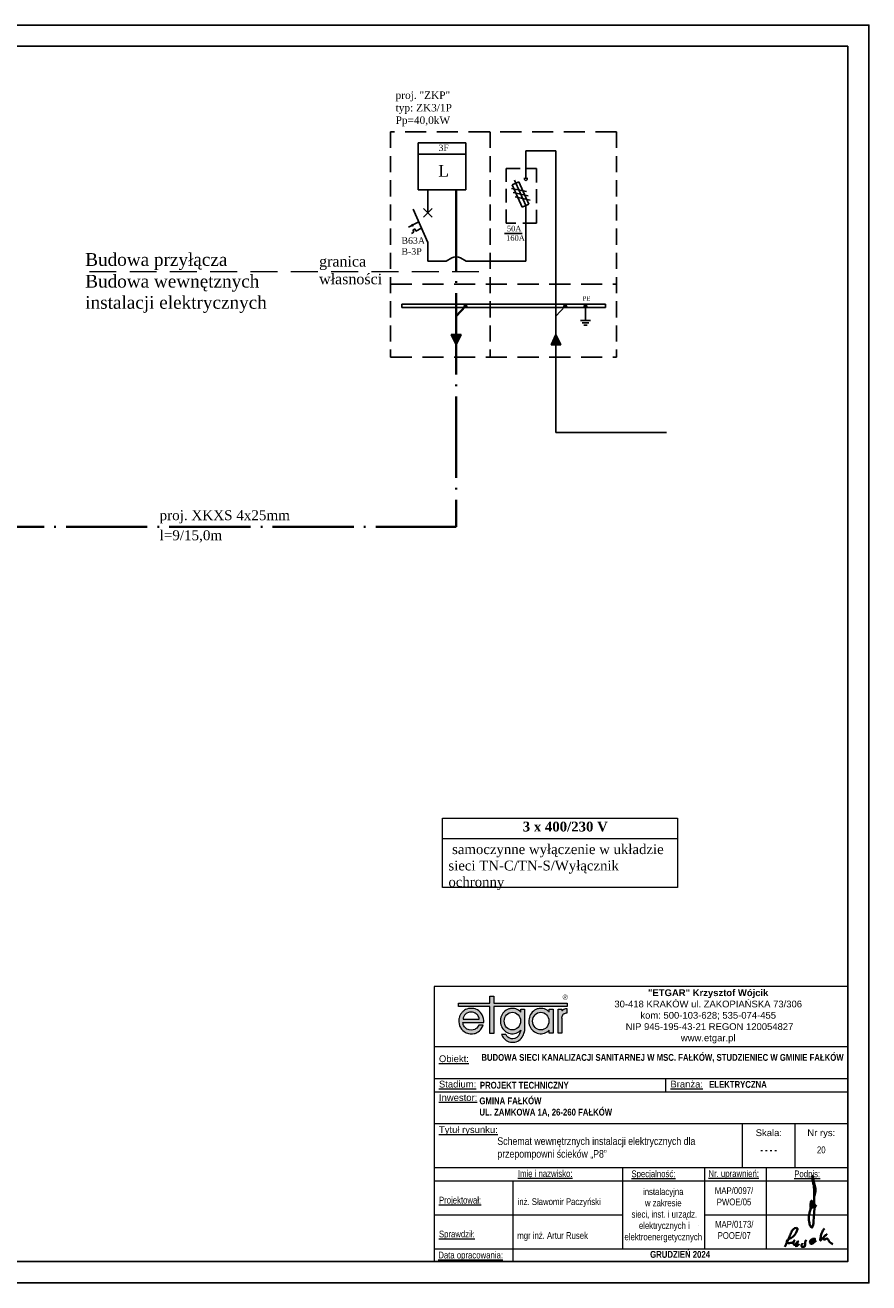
# Paper-space layout 'Arkusz1' of a CAD drawing. Header units: millimetres. Extents: x 36 to 814, y 368 to 665.
# Tile 2 of 2: x 257 to 456, y 368 to 665. Entities that reach past the tile are written whole.
import ezdxf

# ---------------------------------------------------------------- set-up
doc = ezdxf.new("R2010")
doc.units = ezdxf.units.MM
for name, pattern in [('ACAD_ISO04W100', [30.5, 24, -3, 0.5, -3]), ('CONTINU', [0]), ('DASHED', [19.05, 12.7, -6.35]), ('DASHED2', [0.375, 0.25, -0.125])]:
    doc.linetypes.add(name, pattern=pattern)
doc.layers.add('01_tabelka', color=7, linetype='Continuous')
doc.layers.add('Inst. zalicznikowa', color=155, linetype='Continuous')
for name, color, linetype, lineweight in [('_00_Formatka', 7, 'Continuous', 9), ('_00_Podpisy elektroniczne', 250, 'Continuous', 5), ('Linie odnośniki', 30, 'Continuous', 0), ('Przewody zasilające', 151, 'Continuous', 40), ('Tabelki - ramki', 221, 'Continuous', 0), ('Tekst tabelki uwagi', 15, 'Continuous', 0)]:
    doc.layers.add(name, color=color, linetype=linetype, lineweight=lineweight)
doc.styles.add('Arial Narrow', font='arial.ttf')
doc.styles.add('Opisowy', font='arial.ttf')
doc.styles.get("Standard").update_dxf_attribs({"font": 'times.ttf', "height": 2.5})
doc.styles.add('TABELA', font='romans.shx', dxfattribs={"height": 2})
doc.styles.add('ZWYKŁY', font='times.ttf', dxfattribs={"height": 3})

# ---------------------------------------------------------------- blocks, each defined once
blk = doc.blocks.new('A$C24AC0CAE')
blk.add_hatch(color=3).paths.add_polyline_path([(25.67, 9.23), (8.35, 9.23), (8.35, 10.93), (7.36, 10.93), (7.36, 9.23), (0, 9.23), (0, 8.48), (7.36, 8.48), (7.36, 2.1), (8.35, 2.1), (8.35, 8.48), (25.67, 8.48)])
at = {"lineweight": 18}
h = blk.add_hatch(color=256, dxfattribs=at)
h.paths.add_polyline_path([(4.95, 2.74), (5.13, 2.92), (5.32, 3.17), (5.56, 3.54), (5.71, 3.84), (5.78, 4.06), (4.79, 4.06), (4.63, 3.8), (4.45, 3.55), (4.26, 3.37), (4.01, 3.17), (3.83, 3.06), (3.45, 2.93), (3.05, 2.88), (2.5, 2.93), (2.27, 3), (1.96, 3.12), (1.78, 3.24), (1.52, 3.48), (1.34, 3.68), (1.22, 3.87), (1.17, 3.99), (1.1, 4.18), (1.04, 4.43), (1.01, 4.65), (5.96, 4.65), (5.95, 5.18), (5.87, 5.64), (5.75, 6.08), (5.57, 6.46), (5.4, 6.75), (5.17, 7.07), (4.8, 7.43), (4.48, 7.64), (4.09, 7.83), (3.87, 7.9), (3.58, 7.97), (3.09, 8), (2.75, 8), (2.3, 7.95), (1.94, 7.84), (1.64, 7.71), (1.4, 7.59), (1.22, 7.46), (1.09, 7.34), (0.97, 7.21), (0.84, 7.09), (0.73, 6.97), (0.66, 6.89), (0.53, 6.72), (0.41, 6.54), (0.34, 6.41), (0.27, 6.25), (0.22, 6.15), (0.17, 5.98), (0.09, 5.7), (0.06, 5.51), (0.03, 5.2), (0.02, 4.85), (0.09, 4.36), (0.18, 3.99), (0.28, 3.73), (0.4, 3.52), (0.53, 3.3), (0.66, 3.14), (0.78, 2.99), (0.97, 2.79), (1.28, 2.53), (1.53, 2.36), (1.81, 2.23), (2.07, 2.12), (2.31, 2.05), (2.69, 1.99), (3, 1.99), (3.3, 1.99), (3.67, 2.05), (3.89, 2.11), (4.05, 2.18), (4.32, 2.3), (4.63, 2.49)])
h.paths.add_polyline_path([(1.06, 5.48), (1.1, 5.75), (1.16, 5.93), (1.28, 6.22), (1.41, 6.4), (1.53, 6.53), (1.65, 6.65), (1.78, 6.77), (1.96, 6.9), (2.3, 7.02), (2.58, 7.09), (2.92, 7.14), (3.24, 7.09), (3.57, 7.03), (3.74, 6.96), (3.93, 6.89), (4.13, 6.76), (4.25, 6.65), (4.38, 6.54), (4.51, 6.4), (4.63, 6.19), (4.75, 5.95), (4.81, 5.78), (4.87, 5.63), (4.88, 5.48)], flags=16)
h = blk.add_hatch(color=256, dxfattribs=at)
edge = h.paths.add_edge_path()
edge.add_line((15.56, 7.84), (14.67, 7.84))
edge.add_line((14.67, 7.84), (14.67, 7.15))
edge.add_spline(control_points=[(14.67, 7.15), (14.6, 7.22), (14.52, 7.29), (14.08, 7.66), (13.64, 7.87), (13.02, 7.99), (12.85, 8), (12.69, 8), (12.4, 8), (12.12, 7.96), (11.41, 7.73), (11, 7.46), (10.35, 6.78), (10.11, 6.36), (9.84, 5.45), (9.81, 4.96), (9.97, 4.03), (10.15, 3.58), (10.7, 2.81), (11.07, 2.5), (11.91, 2.08), (12.39, 1.99), (13.33, 2.05), (13.79, 2.2), (14.36, 2.58), (14.52, 2.71), (14.67, 2.87)], knot_values=[5.520049, 5.520049, 5.520049, 5.520049, 5.626987, 5.626987, 6.112202, 6.112202, 6.283185, 6.283185, 6.283185, 6.572803, 6.572803, 7.058019, 7.058019, 7.543234, 7.543234, 8.028449, 8.028449, 8.513665, 8.513665, 8.99888, 8.99888, 9.484095, 9.484095, 9.969311, 9.969311, 10.188021, 10.188021, 10.188021, 10.188021], degree=3, periodic=0)
edge.add_line((14.68, 2.87), (14.63, 2.59))
edge.add_ellipse((12.73, 2.97), major_axis=(0, 2.09), ratio=0.923674, start_angle=136.5689, end_angle=259.5379, ccw=False)
edge.add_line((11.41, 1.46), (11.27, 1.63))
edge.add_line((11.27, 1.63), (11.2, 1.79))
edge.add_line((11.2, 1.79), (11.17, 1.87))
edge.add_line((11.17, 1.87), (10.15, 1.87))
edge.add_line((10.15, 1.87), (10.2, 1.67))
edge.add_spline(control_points=[(10.2, 1.67), (10.29, 1.49), (10.39, 1.32), (10.78, 0.78), (11.15, 0.47), (11.99, 0.06), (12.47, -0.03), (13.4, 0.04), (13.86, 0.2), (14.64, 0.73), (14.96, 1.09), (15.32, 1.77), (15.42, 2.05), (15.48, 2.35)], knot_values=[2.033718, 2.033718, 2.033718, 2.033718, 2.238106, 2.238106, 2.725025, 2.725025, 3.211944, 3.211944, 3.698864, 3.698864, 4.185783, 4.185783, 4.49503, 4.49503, 4.49503, 4.49503], degree=3, periodic=0)
edge.add_line((15.48, 2.35), (15.56, 2.85))
edge.add_line((15.56, 2.85), (15.56, 7.84))
edge = h.paths.add_edge_path(flags=16)
edge.add_ellipse((12.69, 5.01), major_axis=(0, 2.09), ratio=0.923674, start_angle=0, end_angle=360)
h = blk.add_hatch(color=256, dxfattribs=at)
edge = h.paths.add_edge_path()
edge.add_line((22.3, 7.84), (21.41, 7.84))
edge.add_line((21.41, 7.84), (21.41, 7.13))
edge.add_spline(control_points=[(21.41, 7.13), (21.33, 7.21), (21.25, 7.29), (20.81, 7.66), (20.37, 7.87), (19.74, 7.99), (19.58, 8), (19.41, 8)], knot_values=[5.512455, 5.512455, 5.512455, 5.512455, 5.626987, 5.626987, 6.112202, 6.112202, 6.283185, 6.283185, 6.283185, 6.283185], degree=3, periodic=0)
edge.add_spline(control_points=[(19.41, 8), (19.13, 8), (18.85, 7.96), (18.13, 7.73), (17.72, 7.46), (17.08, 6.78), (16.84, 6.36), (16.57, 5.45), (16.54, 4.96), (16.69, 4.03), (16.87, 3.58), (17.42, 2.81), (17.79, 2.5), (18.64, 2.08), (19.11, 1.99), (20.05, 2.05), (20.51, 2.2), (21.09, 2.58), (21.26, 2.72), (21.41, 2.88)], knot_values=[6.283185, 6.283185, 6.283185, 6.283185, 6.572803, 6.572803, 7.058019, 7.058019, 7.543234, 7.543234, 8.028449, 8.028449, 8.513665, 8.513665, 8.99888, 8.99888, 9.484095, 9.484095, 9.969311, 9.969311, 10.195609, 10.195609, 10.195609, 10.195609], degree=3, periodic=0)
edge.add_line((21.41, 2.88), (21.41, 2.15))
edge.add_line((21.41, 2.15), (22.3, 2.15))
edge.add_line((22.3, 2.15), (22.3, 7.84))
edge = h.paths.add_edge_path(flags=16)
edge.add_ellipse((19.41, 5.01), major_axis=(0, 2.09), ratio=0.923674, start_angle=0, end_angle=360)
blk.add_hatch(color=256, dxfattribs=at).paths.add_polyline_path([(25.37, 6.95), (25.67, 6.95), (25.67, 7.92), (25.25, 7.92), (25.03, 7.84), (24.89, 7.78), (24.78, 7.71), (24.68, 7.65), (24.6, 7.6), (24.52, 7.53), (24.45, 7.47), (24.39, 7.47), (24.39, 7.84), (23.5, 7.84), (23.5, 2.15), (24.39, 2.15), (24.39, 5.74), (24.47, 6.12), (24.61, 6.45), (24.73, 6.64), (24.82, 6.71), (24.92, 6.78), (25.06, 6.84), (25.24, 6.91)])
at = {"color": 3, "lineweight": 18}
for points in [[(7.36, 8.48), (0, 8.48), (0, 9.23), (7.36, 9.23)], [(7.36, 9.23), (7.36, 10.93), (8.35, 10.93), (8.35, 9.23)], [(8.35, 9.23), (25.67, 9.23), (25.67, 8.48), (8.35, 8.48)], [(8.35, 8.48), (8.35, 2.1), (7.36, 2.1), (7.36, 8.48)]]:
    blk.add_lwpolyline(points, dxfattribs=at)
at = {"lineweight": 18}
for points in [[(1.01, 4.65), (5.96, 4.65), (5.95, 5.18), (5.87, 5.64), (5.75, 6.08), (5.57, 6.46), (5.4, 6.75), (5.17, 7.07), (4.8, 7.43), (4.48, 7.64), (4.09, 7.83), (3.87, 7.9), (3.58, 7.97), (3.09, 8), (2.75, 8), (2.3, 7.95), (1.94, 7.84), (1.64, 7.71), (1.4, 7.59), (1.22, 7.46), (1.09, 7.34), (0.97, 7.21), (0.84, 7.09), (0.73, 6.97), (0.66, 6.89), (0.53, 6.72), (0.41, 6.54), (0.34, 6.41), (0.27, 6.25), (0.22, 6.15), (0.17, 5.98), (0.09, 5.7), (0.06, 5.51), (0.03, 5.2), (0.02, 4.85), (0.09, 4.36), (0.18, 3.99), (0.28, 3.73), (0.4, 3.52), (0.53, 3.3), (0.66, 3.14), (0.78, 2.99), (0.97, 2.79), (1.28, 2.53), (1.53, 2.36), (1.81, 2.23), (2.07, 2.12), (2.31, 2.05), (2.69, 1.99), (3, 1.99), (3.3, 1.99), (3.67, 2.05), (3.89, 2.11), (4.05, 2.18), (4.32, 2.3), (4.63, 2.49), (4.95, 2.74), (5.13, 2.92), (5.32, 3.17), (5.56, 3.54), (5.71, 3.84), (5.78, 4.06), (4.79, 4.06), (4.63, 3.8), (4.45, 3.55), (4.26, 3.37), (4.01, 3.17), (3.83, 3.06), (3.45, 2.93), (3.05, 2.88), (2.5, 2.93), (2.27, 3), (1.96, 3.12), (1.78, 3.24), (1.52, 3.48), (1.34, 3.68), (1.22, 3.87), (1.17, 3.99), (1.1, 4.18), (1.04, 4.43)], [(1.06, 5.48), (4.88, 5.48), (4.87, 5.63), (4.81, 5.78), (4.75, 5.95), (4.63, 6.19), (4.51, 6.4), (4.38, 6.54), (4.25, 6.65), (4.13, 6.76), (3.93, 6.89), (3.74, 6.96), (3.57, 7.03), (3.24, 7.09), (2.92, 7.14), (2.58, 7.09), (2.3, 7.02), (1.96, 6.9), (1.78, 6.77), (1.65, 6.65), (1.53, 6.53), (1.41, 6.4), (1.28, 6.22), (1.16, 5.93), (1.1, 5.75)]]:
    blk.add_lwpolyline(points, close=True, dxfattribs=at)
for points in [[(14.67, 7.15), (14.67, 7.84), (15.56, 7.84), (15.56, 2.85)], [(21.41, 7.13), (21.41, 7.84), (22.3, 7.84), (22.3, 2.15), (21.41, 2.15), (21.41, 2.88)], [(24.39, 5.74), (24.39, 2.15), (23.5, 2.15), (23.5, 7.84), (24.39, 7.84), (24.39, 7.47)], [(24.39, 5.74), (24.47, 6.12), (24.61, 6.45), (24.73, 6.64), (24.82, 6.71), (24.92, 6.78), (25.06, 6.84), (25.24, 6.91), (25.37, 6.95), (25.67, 6.95), (25.67, 7.92), (25.25, 7.92), (25.03, 7.84), (24.89, 7.78), (24.78, 7.71), (24.68, 7.65), (24.6, 7.6), (24.52, 7.53), (24.45, 7.47), (24.39, 7.47)], [(11.41, 1.46), (11.27, 1.63), (11.2, 1.79), (11.17, 1.87), (10.15, 1.87), (10.2, 1.67)], [(14.67, 2.85), (14.63, 2.59)], [(14.67, 2.85), (14.67, 2.87)], [(15.56, 2.85), (15.48, 2.35)]]:
    blk.add_lwpolyline(points, dxfattribs=at)
for centre in [(12.69, 5.01), (19.41, 5.01)]:
    blk.add_ellipse(centre, major_axis=(0, 2.09), ratio=0.923674, dxfattribs=at)
blk.add_ellipse((12.73, 2.97), major_axis=(0, 2.09), ratio=0.923674, start_param=2.383576, end_param=4.529791, dxfattribs=at)
for points, knots in [([(14.67, 7.15), (14.6, 7.22), (14.52, 7.29), (14.08, 7.66), (13.64, 7.87), (13.02, 7.99), (12.85, 8), (12.69, 8), (12.4, 8), (12.12, 7.96), (11.41, 7.73), (11, 7.46), (10.35, 6.78), (10.11, 6.36), (9.84, 5.45), (9.81, 4.96), (9.97, 4.03), (10.15, 3.58), (10.7, 2.81), (11.07, 2.5), (11.91, 2.08), (12.39, 1.99), (13.33, 2.05), (13.79, 2.2), (14.36, 2.58), (14.52, 2.71), (14.67, 2.87)], [5.520049, 5.520049, 5.520049, 5.520049, 5.626987, 5.626987, 6.112202, 6.112202, 6.283185, 6.283185, 6.283185, 6.572803, 6.572803, 7.058019, 7.058019, 7.543234, 7.543234, 8.028449, 8.028449, 8.513665, 8.513665, 8.99888, 8.99888, 9.484095, 9.484095, 9.969311, 9.969311, 10.188021, 10.188021, 10.188021, 10.188021]), ([(21.41, 7.13), (21.33, 7.21), (21.25, 7.29), (20.81, 7.66), (20.37, 7.87), (19.74, 7.99), (19.58, 8), (19.41, 8), (19.13, 8), (18.85, 7.96), (18.13, 7.73), (17.72, 7.46), (17.08, 6.78), (16.84, 6.36), (16.57, 5.45), (16.54, 4.96), (16.69, 4.03), (16.87, 3.58), (17.42, 2.81), (17.79, 2.5), (18.64, 2.08), (19.11, 1.99), (20.05, 2.05), (20.51, 2.2), (21.09, 2.58), (21.26, 2.72), (21.41, 2.88)], [5.512455, 5.512455, 5.512455, 5.512455, 5.626987, 5.626987, 6.112202, 6.112202, 6.283185, 6.283185, 6.283185, 6.572803, 6.572803, 7.058019, 7.058019, 7.543234, 7.543234, 8.028449, 8.028449, 8.513665, 8.513665, 8.99888, 8.99888, 9.484095, 9.484095, 9.969311, 9.969311, 10.195609, 10.195609, 10.195609, 10.195609]), ([(10.2, 1.67), (10.29, 1.49), (10.39, 1.32), (10.78, 0.78), (11.15, 0.47), (11.99, 0.06), (12.47, -0.03), (13.4, 0.04), (13.86, 0.2), (14.64, 0.73), (14.96, 1.09), (15.36, 1.85), (15.48, 2.23), (15.53, 2.63)], [2.033718, 2.033718, 2.033718, 2.033718, 2.238106, 2.238106, 2.725025, 2.725025, 3.211944, 3.211944, 3.698864, 3.698864, 4.185783, 4.185783, 4.593309, 4.593309, 4.593309, 4.593309])]:
    blk.add_open_spline(points, degree=3, knots=knots, dxfattribs=at)
blk = doc.blocks.new('Podpis Rusek')
at = {"color": 154, "lineweight": 40}
for points in [[(0, 0), (604, 1329), (846, 1875), (1364, 2237), (1484, 2185), (1456, 1978), (1294, 1599), (1036, 1265), (610, 983), (299, 788), (230, 644), (345, 454), (570, 426), (823, 483), (1018, 552), (1139, 782), (1082, 627), (1013, 397), (1047, 259), (1243, 293), (1433, 500), (1553, 667), (1387, 328), (1260, 207), (1271, 104), (1444, 138), (1691, 339)], [(4690, 2180), (4455, 1818), (4305, 1467), (4242, 1168), (4173, 880), (4178, 765), (4449, 1018), (4662, 1214), (4932, 1461), (4696, 1254), (4587, 1099), (4558, 938), (4639, 857), (4817, 909), (4984, 978), (5105, 886), (5191, 691), (5375, 507), (5559, 397), (5663, 323)], [(2503, 845), (2422, 495), (2411, 224), (2319, 17), (2129, -12), (1985, 58), (1973, 219), (2083, 397), (2088, 431)], [(2974, 529), (3331, 719), (3538, 845), (3561, 955), (3406, 960), (3182, 886), (3026, 742), (2963, 546), (3032, 391), (3141, 357), (3354, 449), (3694, 730)]]:
    blk.add_spline(points, degree=3, dxfattribs=at)
blk = doc.blocks.new('Podpis Paczyński')
at = {"color": 142, "lineweight": 40}
blk.add_spline([(-305, 1470), (-142, 2352), (-298, 3241), (-488, 4211), (-590, 4618), (-604, 4421), (-420, 3105), (-339, 731), (-319, -1047), (-443, -2366), (-581, -3384), (-681, -3537), (-881, -3408), (-1095, -2851), (-1181, -1852), (-1052, -1153), (-905, -534), (-795, -124), (-704, 271), (-685, 547), (-724, 699), (-809, 628), (-876, 338), (-928, -124), (-890, -371), (-838, -519), (-714, -466), (-633, -252), (-605, -67), (-605, 114), (-638, 157), (-719, 29), (-719, -171), (-633, -205), (-509, -176), (-386, -95), (-309, 10), (-276, 109), (-300, 162), (-357, 128), (-381, -109), (-428, -314), (-414, -381), (-233, -376), (-129, -205), (0, 0)], degree=3, dxfattribs=at)

psp = doc.layouts.new('Arkusz1')

# ---------------------------------------------------------------- hatches: boundary and pattern name
at = {"layer": 'Inst. zalicznikowa'}
for points in [[(348.28, 618.46), (348.64, 617.78), (347.42, 617.58)], [(359.82, 592.27), (357.51, 592.27), (358.66, 589.78)], [(359.82, 592.27), (357.51, 592.27), (358.66, 589.78)], [(382.24, 592.27), (381.08, 589.78), (383.39, 589.78)], [(382.24, 592.27), (381.08, 589.78), (383.39, 589.78)]]:
    psp.add_hatch(color=256, dxfattribs=at).paths.add_polyline_path(points)
at = {"layer": 'Inst. zalicznikowa', "lineweight": 5}
h = psp.add_hatch(color=256, dxfattribs=at)
edge = h.paths.add_edge_path()
edge.add_arc((360.88, 598.97), 0.324, 0, 360)
h = psp.add_hatch(color=256, dxfattribs=at)
edge = h.paths.add_edge_path()
edge.add_arc((360.88, 598.97), 0.324, 0, 360)
h = psp.add_hatch(color=256, dxfattribs=at)
edge = h.paths.add_edge_path()
edge.add_arc((384.45, 598.97), 0.324, 0, 360)
h = psp.add_hatch(color=256, dxfattribs=at)
edge = h.paths.add_edge_path()
edge.add_arc((384.45, 598.97), 0.324, 0, 360)
h = psp.add_hatch(color=256, dxfattribs=at)
edge = h.paths.add_edge_path()
edge.add_arc((389.24, 598.97), 0.324, 0, 360)
h = psp.add_hatch(color=256, dxfattribs=at)
edge = h.paths.add_edge_path()
edge.add_arc((389.24, 598.97), 0.324, 0, 360)

# ---------------------------------------------------------------- linework, layer by layer
for points in [[(451.19, 438.29), (451.19, 373.29)], [(353.43, 373.29), (451.19, 373.29)]]:
    psp.add_lwpolyline(points)
at = {"layer": '01_tabelka'}
psp.add_lwpolyline([(36.19, 368.29), (36.19, 665.29), (456.19, 665.29), (456.19, 368.29), (36.19, 368.29)], dxfattribs=at)
psp.add_lwpolyline([(56.19, 373.29), (56.19, 660.29), (451.19, 660.29), (451.19, 373.29)], close=True, dxfattribs=at)
at = {"layer": '_00_Formatka', "color": 0}
for p, q in [((451.19, 438.29), (353.43, 438.29)), ((353.43, 438.29), (353.43, 373.29)), ((353.43, 424.08), (451.19, 424.08)), ((353.43, 424.08), (353.43, 416.57)), ((353.43, 416.57), (353.43, 410.2)), ((353.43, 416.57), (451.19, 416.57)), ((408.13, 416.5), (408.13, 413.38)), ((353.43, 413.38), (353.43, 405.88)), ((353.43, 413.38), (451.19, 413.38)), ((353.43, 405.88), (451.19, 405.88)), ((426.33, 395.52), (426.33, 405.88)), ((438.69, 405.88), (438.69, 395.52)), ((353.43, 395.52), (451.19, 395.52)), ((397.99, 395.52), (397.99, 392.34)), ((408.13, 395.52), (430.42, 395.52)), ((412.83, 395.52), (451.19, 395.52)), ((417.35, 395.58), (417.35, 392.39)), ((431.94, 395.52), (431.94, 376.34)), ((353.43, 392.34), (415.9, 392.34)), ((353.43, 392.34), (451.19, 392.34)), ((372.06, 392.34), (372.06, 373.29)), ((397.99, 392.34), (397.99, 376.34)), ((415.9, 392.34), (451.19, 392.34)), ((417.35, 392.39), (417.35, 376.39)), ((353.43, 384.34), (397.99, 384.34)), ((353.43, 376.34), (451.19, 376.34))]:
    psp.add_line(p, q, dxfattribs=at)
at = {"layer": '_00_Formatka', "color": 0, "ltscale": 3000}
for points in [[(417.35, 384.34), (451.19, 384.34)], [(415.9, 381.83), (415.9, 381.83)], [(399.31, 378.12), (399.31, 378.12)], [(431.94, 376.34), (431.94, 376.34)]]:
    psp.add_lwpolyline(points, dxfattribs=at)
at = {"layer": 'Inst. zalicznikowa', "linetype": 'DASHED2', "ltscale": 20}
for p, q in [((396.59, 640.1), (343.17, 640.1)), ((343.17, 604.15), (396.59, 604.15)), ((343.17, 586.87), (396.59, 586.87))]:
    psp.add_line(p, q, dxfattribs=at)
at = {"layer": 'Inst. zalicznikowa', "linetype": 'DASHED', "ltscale": 0.3}
for p, q in [((343.17, 640.1), (343.17, 586.87)), ((366.66, 640.1), (366.66, 586.87)), ((366.66, 640.1), (366.66, 586.87)), ((366.66, 640.1), (366.66, 586.87)), ((366.66, 640.1), (366.66, 586.87)), ((396.59, 640.1), (396.59, 586.87)), ((396.59, 640.1), (396.59, 586.87)), ((396.59, 640.1), (396.59, 586.87)), ((396.59, 640.1), (396.59, 586.87))]:
    psp.add_line(p, q, dxfattribs=at)
at = {"layer": 'Inst. zalicznikowa'}
for p, q in [((349.69, 626.42), (349.69, 637.49)), ((360.93, 637.49), (349.69, 637.49)), ((360.93, 626.42), (360.93, 637.49)), ((375.13, 629.16), (375.13, 635.59)), ((382.24, 569.12), (382.24, 635.59)), ((360.93, 634.86), (349.69, 634.86)), ((375.25, 625.97), (371.71, 626.74)), ((373.46, 628.29), (371.88, 627.57)), ((371.88, 627.57), (374.29, 622.29)), ((375.13, 622.67), (372.43, 628.69)), ((375.87, 623.01), (373.46, 628.29)), ((360.93, 626.42), (349.69, 626.42)), ((351.95, 626.42), (351.95, 620.94)), ((375.69, 625), (372.14, 625.77)), ((376.14, 623.99), (372.59, 624.77)), ((374.29, 622.29), (375.87, 623.01)), ((375.13, 609.53), (375.13, 622.67)), ((349.81, 618.83), (347.42, 617.58)), ((348.68, 616.37), (348.09, 616.06)), ((348.89, 617.17), (348.39, 616.91)), ((348.39, 616.91), (348.68, 616.37)), ((349.15, 616.67), (348.89, 617.17)), ((350.46, 617.36), (349.15, 616.67)), ((370.07, 616.07), (374.28, 616.07)), ((370.07, 616.07), (374.28, 616.07)), ((370.07, 616.07), (374.28, 616.07)), ((370.07, 616.07), (374.28, 616.07)), ((370.07, 616.07), (374.28, 616.07)), ((370.07, 616.07), (374.28, 616.07)), ((370.07, 616.07), (374.28, 616.07)), ((370.07, 616.07), (374.28, 616.07)), ((351.95, 613.99), (351.95, 609.53)), ((356.28, 609.53), (351.95, 609.53)), ((357.66, 610.33), (356.28, 609.53)), ((359.67, 610.33), (361.05, 609.53)), ((363.15, 609.53), (361.05, 609.53)), ((375.13, 609.53), (363.15, 609.53)), ((384.45, 598.96), (382.24, 596.57)), ((384.45, 598.96), (382.24, 596.57)), ((389.24, 598.97), (389.24, 595.56)), ((389.24, 598.97), (389.24, 595.56)), ((357.51, 592.27), (358.66, 589.78)), ((357.51, 592.27), (359.82, 592.27)), ((357.51, 592.27), (358.66, 589.78)), ((357.51, 592.27), (359.82, 592.27)), ((359.82, 592.27), (358.66, 589.78)), ((359.82, 592.27), (358.66, 589.78)), ((381.08, 589.78), (382.24, 592.27)), ((381.08, 589.78), (382.24, 592.27)), ((383.39, 589.78), (382.24, 592.27)), ((383.39, 589.78), (382.24, 592.27)), ((381.08, 589.78), (383.39, 589.78)), ((381.08, 589.78), (383.39, 589.78)), ((408.33, 569.12), (382.24, 569.12))]:
    psp.add_line(p, q, dxfattribs=at)
at = {"layer": 'Inst. zalicznikowa', "ltscale": 20}
psp.add_line((375.13, 635.59), (382.24, 635.59), dxfattribs=at)
at = {"layer": 'Inst. zalicznikowa', "lineweight": 5}
psp.add_line((374.67, 629.16), (375.6, 629.16), dxfattribs=at)
at = {"layer": 'Inst. zalicznikowa', "linetype": 'CONTINU'}
for p, q in [((351.95, 613.99), (348.46, 621.86)), ((351.95, 620.94), (350.93, 621.96)), ((351.95, 620.94), (350.93, 619.91)), ((351.95, 620.94), (352.97, 621.96)), ((351.95, 620.94), (352.97, 619.91))]:
    psp.add_line(p, q, dxfattribs=at)
at = {"layer": 'Inst. zalicznikowa', "linetype": 'Continuous', "ltscale": 2}
for p, q in [((345.84, 599.37), (393.94, 599.37)), ((345.84, 598.58), (345.84, 599.37)), ((393.94, 598.58), (345.84, 598.58)), ((393.94, 598.58), (393.94, 599.37))]:
    psp.add_line(p, q, dxfattribs=at)
at = {"layer": 'Inst. zalicznikowa', "linetype": 'DASHED2', "ltscale": 13}
psp.add_lwpolyline([(370.5, 631.4), (377.65, 631.4), (377.65, 618.53), (370.5, 618.53)], close=True, dxfattribs=at)
at = {"layer": 'Inst. zalicznikowa'}
for points in [[(388.03, 595.56), (390.44, 595.56)], [(388.03, 595.56), (390.44, 595.56)], [(388.43, 595.03), (390.04, 595.03)], [(388.43, 595.03), (390.04, 595.03)], [(388.83, 594.44), (389.64, 594.44)], [(388.83, 594.44), (389.64, 594.44)]]:
    psp.add_lwpolyline(points, dxfattribs=at)
at = {"layer": 'Inst. zalicznikowa', "lineweight": 5}
psp.add_circle((375.13, 628.86), 0.298, dxfattribs=at)
at = {"layer": 'Inst. zalicznikowa'}
for centre in [(360.88, 598.97), (360.88, 598.97), (384.45, 598.97), (384.45, 598.97), (389.24, 598.97), (389.24, 598.97)]:
    psp.add_circle(centre, 0.324, dxfattribs=at)
psp.add_arc((358.66, 608.6), 2, 59.8829, 120.1171, dxfattribs=at)
at = {"layer": 'Linie odnośniki', "linetype": 'DASHED', "ltscale": 0.5}
psp.add_line((364.05, 607.03), (269.77, 607.03), dxfattribs=at)
at = {"layer": 'Przewody zasilające', "linetype": 'ACAD_ISO04W100', "ltscale": 0.8}
for p in [(358.66, 626.42), (242.07, 546.85)]:
    psp.add_line(p, (358.66, 546.85), dxfattribs=at)
at = {"layer": 'Przewody zasilające'}
psp.add_line((360.88, 598.96), (358.66, 596.57), dxfattribs=at)
psp.add_line((360.88, 598.96), (358.66, 596.57), dxfattribs=at)
at = {"layer": 'Tabelki - ramki', "color": 0}
psp.add_line((355.42, 473.25), (410.97, 473.25), dxfattribs=at)
psp.add_lwpolyline([(355.42, 478.05), (410.97, 478.05), (410.97, 461.67), (355.42, 461.67)], close=True, dxfattribs=at)

# ---------------------------------------------------------------- block references
at = {"layer": '_00_Formatka', "color": 0}
psp.add_blockref('A$C24AC0CAE', (359.25, 425.09), dxfattribs=at)
at = {"layer": '_00_Podpisy elektroniczne'}
for name, p, xscale, yscale, zscale in [('Podpis Paczyński', (443.78, 386.66), 0.0015, 0.0015, 0.0015), ('Podpis Rusek', (436.33, 376.79), 0.002, 0.002, 0.002)]:
    psp.add_blockref(name, p, dxfattribs=dict(at, xscale=xscale, yscale=yscale, zscale=zscale))

# ---------------------------------------------------------------- texts
at = {"layer": '_00_Formatka', "color": 0, "lineweight": 18, "insert": (418.22, 437.6), "char_height": 1.6, "width": 66.3768, "attachment_point": 2, "style": 'Opisowy'}
psp.add_mtext('{\\fArial|b1|i0|c238|p34;"ETGAR" Krzysztof Wójcik\\P\\fArial|b0|i0|c238|p34;30-418 KRAKÓW ul. ZAKOPIAŃSKA 73/306 \\Pkom: 500-103-628; 535-074-455 \\P NIP 945-195-43-21 REGON 120054827\\Pwww.etgar.pl}', dxfattribs=at)
at = {"layer": '_00_Formatka', "color": 0, "insert": (383.82, 436.36), "char_height": 1.2, "width": 13.1944, "attachment_point": 1}
psp.add_mtext('{\\fArial|b0|i0|c238|p0;®}', dxfattribs=at)
at = {"layer": '_00_Formatka', "color": 0, "style": 'Arial Narrow'}
for s, insert, char_height, width, attachment_point in [('{\\L\\C7;Obiekt:}', (354.59, 422.01), 1.6, 10.032, 1), ('{\\L\\C7;Stadium:}', (354.59, 416.02), 1.6, 10.032, 1), ('{\\L\\C7;Branża:}', (409.29, 416.02), 1.6, 10.032, 1), ('{\\fArial Narrow|b1|i0|c238|p34;\\C7;ELEKTRYCZNA}', (418.44, 415.13), 1.6, 31.5233, 4), ('{\\L\\C7;Inwestor:}', (354.59, 412.84), 1.6, 10.032, 1), ('{\\fArial Narrow|b1|i0|c238|p34;\\C7;PROJEKT TECHNICZNY}', (364.27, 414.95), 1.6, 43.3002, 4), ('{\\fArial Narrow|b1|i0|c238|p34;GMINA FAŁKÓW\\PUL. ZAMKOWA 1A, 26-260 FAŁKÓW}', (364.15, 409.75), 1.6, 107.3096, 4), ('{\\fArial|b0|i0|c238|p34;\\W5.02496; }{\\C7;Skala:}', (426.33, 404.54), 1.6, 12.3584, 1), ('{\\fArial Narrow|b0|i0|c238|p34;\\C256;Schemat wewnętrznych instalacji elektrycznych dla                  przepompowni ścieków „P8”}', (368.4, 399.98), 1.8051, 62.3387, 4), ('{\\fArial Narrow|b1|i0|c238|p34;- - - -}', (432.51, 399.68), 1.6, 14.2466, 5), ('{\\fArial Narrow|b0|i0|c238|p0;20}', (444.94, 399.68), 1.6, 12.5029, 5), ('{\\fArial Narrow|b0|i0|c238|p34;\\C7;instalacyjna \\Pw zakresie\\P sieci, inst. i urządz.\\P elektrycznych i elektroenergetycznych}', (407.6, 384.24), 1.6, 16.0098, 5), ('{\\fArial Narrow|b1|i0|c238|p34;GRUDZIEŃ 2024}', (411.58, 374.99), 1.6, 79.1336, 5)]:
    psp.add_mtext(s, dxfattribs=dict(at, insert=insert, char_height=char_height, width=width, attachment_point=attachment_point))
at = {"layer": '_00_Formatka', "ltscale": 0.35, "insert": (364.61, 422.32), "char_height": 1.6, "width": 81, "attachment_point": 1, "style": 'TABELA'}
psp.add_mtext('\\A1;{\\fArial Narrow|b1|i0|c238|p34;BUDOWA SIECI KANALIZACJI SANITARNEJ W MSC. FAŁKÓW, STUDZIENIEC W GMINIE FAŁKÓW}', dxfattribs=at)
at = {"layer": '_00_Formatka', "color": 0, "char_height": 1.6, "style": 'Arial Narrow'}
for s, insert, attachment_point in [('{\\L\\C7;Tytuł rysunku:}', (354.59, 405.26), 1), ('{\\L\\fArial Narrow|b0|i0|c238|p34;\\C7;Imię i nazwisko:}', (373.23, 394.9), 1), ('{\\L\\fArial Narrow|b0|i0|c238|p34;\\C7;Specjalność:}', (400.08, 394.84), 1), ('{\\L\\fArial Narrow|b0|i0|c238|p34;\\C7;Nr. uprawnień:}', (418.29, 394.89), 1), ('{\\L\\fArial Narrow|b0|i0|c238|p34;\\C7;Podpis:}', (438.56, 394.82), 1), ('{\\fArial Narrow|b0|i0|c238|p34;\\C7;MAP/0097/\\PPWOE/05}', (424.33, 388.72), 5), ('{\\L\\fArial Narrow|b0|i0|c238|p34;Projektował:}', (354.59, 388.62), 1), ('{\\fArial Narrow|b0|i0|c238|p34;\\C7;inż. Sławomir Paczyński}', (373.18, 388.26), 1), ('{\\L\\fArial Narrow|b0|i0|c238|p34;Sprawdził:}', (354.59, 380.62), 1), ('{\\fArial Narrow|b0|i0|c238|p34;\\C7;mgr inż. Artur Rusek}', (373.1, 380.27), 1), ('{\\fArial Narrow|b0|i0|c238|p34;\\C7;MAP/0173/\\PPOOE/07}', (424.38, 380.78), 5), ('{\\L\\fArial Narrow|b0|i0|c238|p34;Data opracowania:}', (354.44, 375.65), 1)]:
    psp.add_mtext(s, dxfattribs=dict(at, insert=insert, attachment_point=attachment_point))
at = {"layer": '_00_Formatka', "color": 0, "insert": (438.69, 404.54), "char_height": 1.6, "width": 12.5029, "attachment_point": 1, "line_spacing_factor": 2, "style": 'Arial Narrow'}
psp.add_mtext('{\\fArial|b0|i0|c238|p34;\\W4.78895; }{\\C7;Nr rys:}', dxfattribs=at)
at = {"layer": 'Inst. zalicznikowa'}
psp.add_text('PE', height=1.042, dxfattribs=at).set_placement((388.55, 600.24))
psp.add_text('PE', height=1.042, dxfattribs=at).set_placement((388.55, 600.24))
for s, insert, char_height, width, attachment_point in [('\\Pproj. "ZKP"\\Ptyp: ZK3/1P\\PPp=40,0kW', (344.35, 641.39), 1.7704, 51.9942, 7), ('{\\H0.75x;Budowa przyłącza}', (271, 611.45), 4, 121.7625, 1), ('granica\\Pwłasności', (326.27, 610.77), 2.5, 97.7144, 1), ('{\\H0.75000x;Budowa wewnętznych}\\P{\\H0.75000x;instalacji elektrycznych} ', (271, 606.32), 4, 121.7625, 1), ('{\\H1.333349x;proj. XKXS 4x25mm } ', (288.57, 550.75), 1.7704, 91.3219, 1), ('l=9/15,0m', (288.57, 546.01), 2.361, 91.3219, 1)]:
    psp.add_mtext(s, dxfattribs=dict(at, insert=insert, char_height=char_height, width=width, attachment_point=attachment_point))
at = {"layer": 'Inst. zalicznikowa', "width": 5.0289, "attachment_point": 1, "style": 'ZWYKŁY'}
for s, insert, char_height in [('3F', (354.52, 637.07), 1.5), ('L', (354.42, 632.27), 2.76)]:
    psp.add_mtext(s, dxfattribs=dict(at, insert=insert, char_height=char_height))
at = {"layer": 'Inst. zalicznikowa', "linetype": 'DASHED', "width": 15.4088, "attachment_point": 1}
for s, insert, char_height in [(' {\\H0.84324x;50A}', (370.07, 617.91), 1.5417), ('B63A\\PB-3P', (345.73, 615.19), 1.542), ('160A', (370.47, 615.68), 1.3)]:
    psp.add_mtext(s, dxfattribs=dict(at, insert=insert, char_height=char_height))
at = {"layer": 'Tekst tabelki uwagi', "color": 0, "attachment_point": 1}
for s, insert, char_height, width in [('            \\P\\P{\\H1.317x; samoczynne wyłączenie w układzie sieci TN-C/TN-S/Wyłącznik ochronny}', (356.83, 477.71), 1.7578, 53.6004), ('{\\fTimes New Roman|b0|i0|c238|p34;         \\fTimes New Roman|b1|i0|c238|p34;\\H1.317x;        3 x 400/230 V}', (361.42, 477.19), 1.75781, 37.9072)]:
    psp.add_mtext(s, dxfattribs=dict(at, insert=insert, char_height=char_height, width=width))

doc.saveas('drawing.dxf')
